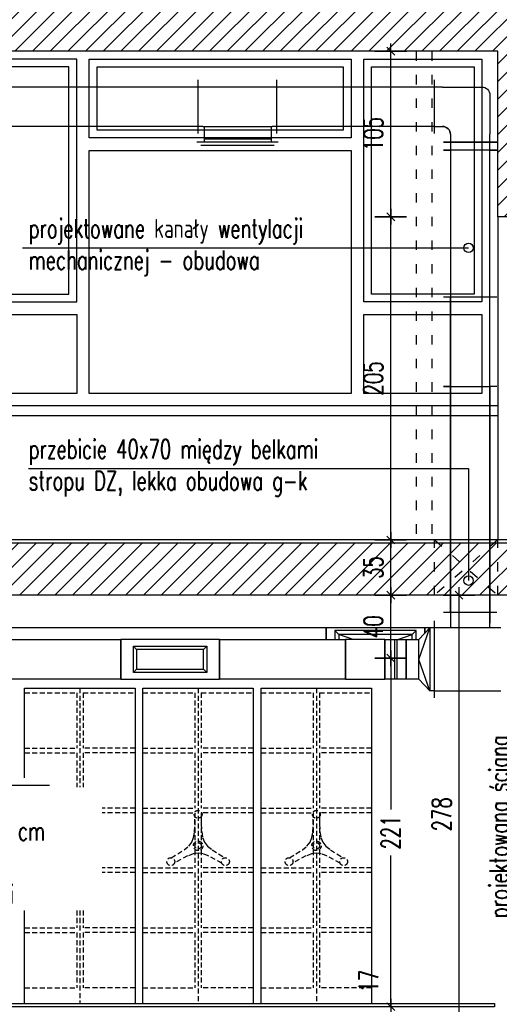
# Model space of a CAD drawing. Header units: millimetres. Extents: x 167273 to 188273, y -125105 to -88145.
# Tile 83 of 210: x 174678 to 174982, y -106800 to -106175. Entities that reach past the tile are written whole.
import ezdxf

# ---------------------------------------------------------------- set-up
doc = ezdxf.new("R2010")
doc.units = ezdxf.units.MM
doc.header["$PDMODE"] = 35
doc.header["$PDSIZE"] = 5
doc.linetypes.add('ACAD_ISO03W100', pattern=[30, 12, -18])
doc.linetypes.add('HIDDEN', pattern=[9.524999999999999, 6.349999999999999, -3.174999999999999])
for name, color, linetype in [('a-op_leader', 9, 'Continuous'), ('a-op_text', 9, 'Continuous'), ('a-wymiary', 9, 'Continuous'), ('b-cienka', 9, 'Continuous'), ('b-przebicia', 7, 'Continuous'), ('b-przerywana1', 9, 'ACAD_ISO03W100'), ('b-widokowa', 7, 'Continuous'), ('b-ściany', 2, 'Continuous'), ('c-meb_przerywana', 5, 'HIDDEN'), ('c-meble', 5, 'Continuous'), ('h-hatch', 8, 'Continuous')]:
    doc.layers.add(name, color=color, linetype=linetype)
doc.layers.add('x-pom', color=6, linetype='HIDDEN', plot=False)
doc.styles.add('PPAB_100', font='romans.shx', dxfattribs={"width": 0.7, "height": 12})
doc.dimstyles.new('newPPAB_100', dxfattribs={"dimscale": 0, "dimtxt": 16, "dimasz": 1, "dimexe": 10, "dimexo": 10, "dimgap": 5, "dimtad": 1, "dimdec": 0, "dimzin": 0, "dimdsep": 46, "dimtxsty": 'PPAB_100', "dimblk": 'tick_50', "dimcen": 0.09, "dimdle": 5, "dimse1": 1, "dimse2": 1, "dimclrd": 9, "dimclre": 9, "dimclrt": 161, "dimadec": 0, "dimazin": 0, "dimtfac": 1, "dimtdec": 0, "dimtix": 1, "dimtmove": 2, "dimatfit": 0, "dimldrblk": 'tick_50', "dimfxl": 0, "dimtolj": 1, "dimtzin": 0, "dimarcsym": 0})
pattern_1 = [(45, (0, 10000), (-5.61266007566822, 5.612660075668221), [])]

# ---------------------------------------------------------------- blocks, each defined once
blk = doc.blocks.new('tick_50')
at = {"color": 9, "ltscale": 20}
for p, q in [((0, 10), (0, -10)), ((-5, 0), (5, 0))]:
    blk.add_line(p, q, dxfattribs=at)
at = {"color": 0}
blk.add_line((2.5, 2.5), (-2.5, -2.5), dxfattribs=at)
blk = doc.blocks.new('*D239')
at = {"layer": 'a-wymiary', "color": 9, "lineweight": -2}
for p, q in [((174913.5933358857, -106581.3515490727), (174913.5933358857, -106676.2515490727)), ((174913.5933358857, -106800.3515490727), (174913.5933358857, -106705.4515490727))]:
    blk.add_line(p, q, dxfattribs=at)
at = {"layer": 'Defpoints', "color": 0}
for p in [(174913.5933358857, -106580.3515490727), (174994.4418078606, -106580.3515490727), (174994.4418078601, -106801.3515490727)]:
    blk.add_point(p, dxfattribs=at)
at = {"layer": 'a-wymiary', "color": 9, "lineweight": -2}
for p, rotation in [((174913.5933358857, -106580.3515490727), 90), ((174913.5933358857, -106801.3515490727), 270)]:
    blk.add_blockref('tick_50', p, dxfattribs=dict(at, rotation=rotation))
at = {"layer": 'a-wymiary', "color": 161, "insert": (174913.5933358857, -106690.8515490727), "char_height": 12, "attachment_point": 5, "rotation": 90, "style": 'PPAB_100'}
blk.add_mtext('\\A1;221', dxfattribs=at)
blk = doc.blocks.new('*D267')
at = {"layer": 'a-wymiary', "color": 9, "lineweight": -2}
for p, q in [((174913.5933358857, -106800.3515490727), (174913.5933358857, -106799.3515490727)), ((174913.5933358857, -106801.3515490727), (174913.5933358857, -106818.3515490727)), ((174913.5933358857, -106819.3515490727), (174913.5933358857, -106820.3515490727))]:
    blk.add_line(p, q, dxfattribs=at)
at = {"layer": 'Defpoints', "color": 0}
for p in [(174994.4418078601, -106801.3515490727), (174913.5933358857, -106818.3515490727), (174994.4418078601, -106818.3515490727)]:
    blk.add_point(p, dxfattribs=at)
at = {"layer": 'a-wymiary', "color": 9, "lineweight": -2}
for p, rotation in [((174913.5933358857, -106801.3515490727), 270), ((174913.5933358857, -106818.3515490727), 90)]:
    blk.add_blockref('tick_50', p, dxfattribs=dict(at, rotation=rotation))
at = {"layer": 'a-wymiary', "color": 161, "insert": (174899.5565009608, -106785.1144056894), "char_height": 12, "attachment_point": 5, "rotation": 90, "style": 'PPAB_100'}
blk.add_mtext('\\A1;17', dxfattribs=at)
blk = doc.blocks.new('went_piwnica_przekroj')
at = {"layer": 'h-hatch', "extrusion": (1.224646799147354e-16, 0, -1)}
for p, q in [((4068.015005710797, -1133.157877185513, -50.42921846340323), (4068.015005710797, -1128.657877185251, -50.42921846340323)), ((4118.015005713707, -1133.157877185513, -50.42921846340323), (4118.015005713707, -1128.657877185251, -50.42921846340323)), ((4068.015005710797, -1158.157877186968, -50.42921846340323), (4068.015005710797, -1133.157877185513, -50.42921846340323)), ((4071.015005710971, -1133.157877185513, -50.42921846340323), (4068.015005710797, -1133.157877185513, -50.42921846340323)), ((4115.015005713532, -1133.157877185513, -50.42921846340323), (4071.015005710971, -1133.157877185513, -50.42921846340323)), ((4118.015005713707, -1133.157877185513, -50.42921846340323), (4115.015005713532, -1133.157877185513, -50.42921846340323)), ((4118.015005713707, -1158.157877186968, -50.42921846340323), (4118.015005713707, -1133.157877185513, -50.42921846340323)), ((4068.015005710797, -1162.65787718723, -50.42921846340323), (4068.015005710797, -1158.157877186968, -50.42921846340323)), ((4071.015005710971, -1158.157877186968, -50.42921846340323), (4068.015005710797, -1158.157877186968, -50.42921846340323)), ((4071.015005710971, -1158.157877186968, -50.42921846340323), (4071.765010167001, -1158.157877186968, -50.42921846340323)), ((4071.765005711, -1158.157877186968, -50.42921846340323), (4071.765005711, -1165.157877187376, -50.42921846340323)), ((4071.765010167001, -1158.157877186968, -50.42921846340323), (4114.265010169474, -1158.157877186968, -50.42921846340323)), ((4114.265005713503, -1158.157877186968, -50.42921846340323), (4114.265005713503, -1165.157877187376, -50.42921846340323)), ((4114.265010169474, -1158.157877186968, -50.42921846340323), (4115.015005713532, -1158.157877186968, -50.42921846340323)), ((4118.015005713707, -1158.157877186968, -50.42921846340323), (4115.015005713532, -1158.157877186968, -50.42921846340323)), ((4118.015005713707, -1162.65787718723, -50.42921846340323), (4118.015005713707, -1158.157877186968, -50.42921846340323)), ((4071.765005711, -1165.157877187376, -50.42921846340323), (4071.765005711, -1168.15787718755, -50.42921846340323)), ((4114.265005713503, -1165.157877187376, -50.42921846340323), (4114.265005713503, -1168.15787718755, -50.42921846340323)), ((4071.765005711, -1168.15787718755, -50.42921846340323), (4067.265005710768, -1168.15787718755, -50.42921846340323)), ((4114.265005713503, -1168.15787718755, -50.42921846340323), (4071.765005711, -1168.15787718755, -50.42921846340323)), ((4118.765005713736, -1168.15787718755, -50.42921846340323), (4114.265005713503, -1168.15787718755, -50.42921846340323))]:
    blk.add_line(p, q, dxfattribs=at)
at = {"layer": 'h-hatch', "extrusion": (-1.224646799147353e-16, -3.42113882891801e-48, -1)}
for p, q in [((4118.000000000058, -1133.157877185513, -50.42921846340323), (4118.000000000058, -1128.657877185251, -50.42921846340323)), ((4218.000000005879, -1133.157877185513, -50.42921846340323), (4218.000000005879, -1128.657877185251, -50.42921846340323)), ((4118.000000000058, -1158.157877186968, -50.42921846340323), (4118.000000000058, -1133.157877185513, -50.42921846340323)), ((4218.000000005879, -1133.157877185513, -50.42921846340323), (4118.000000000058, -1133.157877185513, -50.42921846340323)), ((4218.000000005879, -1158.157877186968, -50.42921846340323), (4218.000000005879, -1133.157877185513, -50.42921846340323)), ((4218.015005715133, -1133.157877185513, -50.42921846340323), (4218.000024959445, -1133.157877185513, -50.42921846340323)), ((4118.000000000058, -1162.65787718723, -50.42921846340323), (4118.000000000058, -1158.157877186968, -50.42921846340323)), ((4218.000000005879, -1158.157877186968, -50.42921846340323), (4118.000000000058, -1158.157877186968, -50.42921846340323)), ((4218.000000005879, -1162.65787718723, -50.42921846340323), (4218.000000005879, -1158.157877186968, -50.42921846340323)), ((4218.015005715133, -1158.157877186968, -50.42921846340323), (4218.000024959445, -1158.157877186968, -50.42921846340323))]:
    blk.add_line(p, q, dxfattribs=at)
at = {"layer": 'h-hatch'}
for p, q in [((4218.015005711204, -1133.15787718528, -50.42921846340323), (4218.015005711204, -1128.657877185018, -50.42921846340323)), ((4218.015005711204, -1158.157877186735, -50.42921846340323), (4218.015005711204, -1133.15787718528, -50.42921846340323)), ((4220.015005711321, -1133.15787718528, -50.42921846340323), (4218.015005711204, -1133.15787718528, -50.42921846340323)), ((4223.015005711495, -1133.15787718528, -50.42921846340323), (4220.015005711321, -1133.15787718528, -50.42921846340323)), ((4223.015005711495, -1133.15787718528, -50.42921846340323), (4248.01500571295, -1133.15787718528, -50.42921846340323)), ((4253.015005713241, -1138.157877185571, -50.42921846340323), (4253.015005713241, -1163.157877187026, -50.42921846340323)), ((4218.015005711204, -1162.657877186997, -50.42921846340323), (4218.015005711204, -1158.157877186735, -50.42921846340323)), ((4218.015005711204, -1158.157877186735, -50.42921846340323), (4220.015005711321, -1158.157877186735, -50.42921846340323)), ((4220.015005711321, -1158.157877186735, -50.42921846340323), (4223.015005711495, -1158.157877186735, -50.42921846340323)), ((4228.015005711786, -1163.157877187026, -50.42921846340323), (4228.015005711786, -1166.157877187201, -50.42921846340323)), ((4228.015005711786, -1166.157877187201, -50.42921846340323), (4228.015005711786, -1168.157877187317, -50.42921846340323)), ((4253.015005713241, -1166.157877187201, -50.42921846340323), (4253.015005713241, -1163.157877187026, -50.42921846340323)), ((4253.015005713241, -1168.157877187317, -50.42921846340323), (4253.015005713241, -1166.157877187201, -50.42921846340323)), ((4223.515005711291, -1168.157877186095, -50.42921846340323), (4228.015005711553, -1168.157877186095, -50.42921846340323)), ((4228.015005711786, -1168.157877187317, -50.42921846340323), (4223.515005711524, -1168.157877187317, -50.42921846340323)), ((4228.015009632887, -1168.161492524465, -50.42921846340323), (4223.515005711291, -1168.161492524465, -50.42921846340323)), ((4223.515005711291, -1173.157877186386, -50.42921846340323), (4228.015005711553, -1173.157877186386, -50.42921846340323)), ((4228.015005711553, -1173.157877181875, -50.42921846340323), (4223.515005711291, -1173.157877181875, -50.42921846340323)), ((4228.0150096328, -1173.161492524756, -50.42921846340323), (4223.515005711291, -1173.161492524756, -50.42921846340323)), ((4228.015009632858, -1173.165107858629, -50.42921846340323), (4223.51500571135, -1173.165107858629, -50.42921846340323)), ((4228.015005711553, -1168.157877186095, -50.42921846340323), (4253.015005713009, -1168.157877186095, -50.42921846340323)), ((4228.015005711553, -1168.157877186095, -50.42921846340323), (4228.015005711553, -1173.157877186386, -50.42921846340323)), ((4253.015005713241, -1168.157877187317, -50.42921846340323), (4228.015005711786, -1168.157877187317, -50.42921846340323)), ((4253.015005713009, -1173.157877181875, -50.42921846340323), (4228.015005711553, -1173.157877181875, -50.42921846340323)), ((4228.015005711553, -1173.157877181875, -50.42921846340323), (4228.015005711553, -1323.157877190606, -50.42921846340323)), ((4253.015005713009, -1168.157877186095, -50.42921846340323), (4257.515005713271, -1168.157877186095, -50.42921846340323)), ((4253.015005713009, -1173.157877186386, -50.42921846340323), (4253.015005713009, -1168.157877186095, -50.42921846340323)), ((4257.515005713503, -1168.157877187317, -50.42921846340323), (4253.015005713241, -1168.157877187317, -50.42921846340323)), ((4253.015005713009, -1173.157877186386, -50.42921846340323), (4257.515005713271, -1173.157877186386, -50.42921846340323)), ((4257.515005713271, -1173.157877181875, -50.42921846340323), (4253.015005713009, -1173.157877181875, -50.42921846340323)), ((4253.015005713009, -1266.150865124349, -50.42921846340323), (4253.015005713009, -1173.157877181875, -50.42921846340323)), ((4257.515005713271, -1168.161492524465, -50.42921846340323), (4253.015009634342, -1168.161492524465, -50.42921846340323)), ((4257.515005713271, -1173.161492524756, -50.42921846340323), (4253.015009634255, -1173.161492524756, -50.42921846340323)), ((4257.515005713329, -1173.165107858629, -50.42921846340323), (4253.015009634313, -1173.165107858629, -50.42921846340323)), ((4253.015005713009, -1323.157877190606, -50.42921846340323), (4253.015005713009, -1266.150865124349, -50.42921846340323)), ((4228.015005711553, -1323.157877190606, -50.42921846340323), (4223.515005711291, -1323.157877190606, -50.42921846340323)), ((4228.015009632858, -1323.16510786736, -50.42921846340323), (4223.51500571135, -1323.16510786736, -50.42921846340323)), ((4228.02208931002, -1323.157877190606, -50.42921846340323), (4228.015005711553, -1323.157877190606, -50.42921846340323)), ((4253.015005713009, -1323.157877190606, -50.42921846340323), (4253.022089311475, -1323.157877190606, -50.42921846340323)), ((4257.515005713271, -1323.157877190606, -50.42921846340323), (4253.022089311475, -1323.157877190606, -50.42921846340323)), ((4257.515005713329, -1323.16510786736, -50.42921846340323), (4253.02211426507, -1323.16510786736, -50.42921846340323)), ((4223.515005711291, -1466.157877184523, -50.42921846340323), (4228.015005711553, -1466.157877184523, -50.42921846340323)), ((4228.015005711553, -1466.157877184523, -50.42921846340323), (4253.015005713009, -1466.157877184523, -50.42921846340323)), ((4228.015005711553, -1466.157877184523, -50.42921846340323), (4228.015005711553, -1469.157877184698, -50.42921846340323)), ((4253.015005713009, -1466.157877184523, -50.42921846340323), (4257.515005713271, -1466.157877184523, -50.42921846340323)), ((4253.015005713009, -1469.157877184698, -50.42921846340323), (4253.015005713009, -1466.157877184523, -50.42921846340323)), ((4218.015005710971, -1476.157877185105, -50.42921846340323), (4218.015005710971, -1471.657877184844, -50.42921846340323)), ((4228.015005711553, -1469.157877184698, -50.42921846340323), (4228.015005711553, -1476.157877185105, -50.42921846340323)), ((4253.015005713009, -1476.157877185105, -50.42921846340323), (4253.015005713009, -1469.157877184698, -50.42921846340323)), ((4218.015005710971, -1516.157877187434, -50.42921846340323), (4218.015005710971, -1476.157877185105, -50.42921846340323)), ((4221.015005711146, -1476.157877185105, -50.42921846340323), (4218.015005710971, -1476.157877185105, -50.42921846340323)), ((4228.015005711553, -1476.157877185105, -50.42921846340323), (4221.015005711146, -1476.157877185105, -50.42921846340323)), ((4253.015005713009, -1476.157877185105, -50.42921846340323), (4228.015005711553, -1476.157877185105, -50.42921846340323)), ((4260.015005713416, -1476.157877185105, -50.42921846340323), (4253.015005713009, -1476.157877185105, -50.42921846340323)), ((4157.237735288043, -1480.407877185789, -50.42921846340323), (4157.237735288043, -1483.657567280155, -50.42921846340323)), ((4203.73773529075, -1480.407877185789, -50.42921846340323), (4157.237735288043, -1480.407877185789, -50.42921846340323)), ((4166.395956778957, -1483.657568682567, -50.42921846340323), (4157.237735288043, -1480.407877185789, -50.42921846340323)), ((4194.579513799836, -1483.657568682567, -50.42921846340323), (4203.73773529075, -1480.407877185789, -50.42921846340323)), ((4203.73773529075, -1483.657568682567, -50.42921846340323), (4203.73773529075, -1480.407877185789, -50.42921846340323)), ((4218.015005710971, -1520.657877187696, -50.42921846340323), (4218.015005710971, -1516.157877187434, -50.42921846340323)), ((4218.015005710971, -1516.157877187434, -50.42921846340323), (4221.015005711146, -1516.157877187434, -50.42921846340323)), ((4221.015005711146, -1516.157877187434, -50.42921846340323), (4260.015005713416, -1516.157877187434, -50.42921846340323))]:
    blk.add_line(p, q, dxfattribs=at)
at = {"layer": 'h-hatch', "extrusion": (-1.224646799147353e-16, -1, 1.83697019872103e-16)}
for p, q in [((4067.983729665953, -1133.157877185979, -50.42921846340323), (3917.983729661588, -1133.157877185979, -50.42921846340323)), ((4068.015005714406, -1133.157877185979, -50.42921846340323), (4067.98375461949, -1133.157877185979, -50.42921846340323)), ((4067.983729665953, -1158.157877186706, -50.42921846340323), (3917.983729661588, -1158.157877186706, -50.42921846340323)), ((4068.015005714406, -1158.157877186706, -50.42921846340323), (4067.98375461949, -1158.157877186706, -50.42921846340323)), ((4218.015005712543, -1476.157877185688, -50.42921846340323), (4218.015005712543, -1471.657877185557, -50.42921846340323)), ((4208.015005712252, -1483.657877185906, -50.42921846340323), (4215.015005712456, -1476.157877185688, -50.42921846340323)), ((4208.015005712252, -1496.15787718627, -50.42921846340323), (4215.015005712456, -1476.157877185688, -50.42921846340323)), ((4215.015005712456, -1476.157877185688, -50.42921846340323), (4215.015005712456, -1516.157877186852, -50.42921846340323)), ((4218.015005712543, -1476.157877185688, -50.42921846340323), (4215.015005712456, -1476.157877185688, -50.42921846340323)), ((4218.015005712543, -1516.157877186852, -50.42921846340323), (4218.015005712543, -1476.157877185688, -50.42921846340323)), ((3819.015002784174, -1483.657650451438, -50.42921846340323), (4019.015002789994, -1483.657650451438, -50.42921846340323)), ((4019.015005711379, -1483.657877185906, -50.42921846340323), (4019.015005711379, -1496.15787718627, -50.42921846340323)), ((4019.015005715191, -1508.657877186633, -50.42921846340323), (4019.015005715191, -1483.657877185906, -50.42921846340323)), ((4081.515391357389, -1483.657877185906, -50.42921846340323), (4019.015391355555, -1483.657877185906, -50.42921846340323)), ((4081.515002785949, -1483.657650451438, -50.42921846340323), (4161.515002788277, -1483.657650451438, -50.42921846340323)), ((4081.515005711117, -1483.657877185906, -50.42921846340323), (4081.515005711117, -1508.657877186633, -50.42921846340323)), ((4081.515005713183, -1496.15787718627, -50.42921846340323), (4081.515005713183, -1483.657877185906, -50.42921846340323)), ((4161.515005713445, -1508.657877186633, -50.42921846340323), (4161.515005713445, -1483.657877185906, -50.42921846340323)), ((4186.515002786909, -1483.657650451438, -50.42921846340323), (4200.015002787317, -1483.657650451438, -50.42921846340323)), ((4186.515005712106, -1483.657877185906, -50.42921846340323), (4186.515005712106, -1508.657877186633, -50.42921846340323)), ((4192.515005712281, -1483.657877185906, -50.42921846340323), (4192.515005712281, -1508.657877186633, -50.42921846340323)), ((4194.015005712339, -1483.657877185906, -50.42921846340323), (4194.015005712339, -1508.657877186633, -50.42921846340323)), ((4200.015002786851, -1483.657650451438, -50.42921846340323), (4208.015002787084, -1483.657650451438, -50.42921846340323)), ((4200.015005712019, -1483.657877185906, -50.42921846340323), (4200.015005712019, -1508.657877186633, -50.42921846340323)), ((4200.015005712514, -1508.657877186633, -50.42921846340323), (4200.015005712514, -1483.657877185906, -50.42921846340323)), ((4208.015005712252, -1496.157877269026, -50.42921846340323), (4208.015005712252, -1483.65787709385, -50.42921846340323)), ((4019.015005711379, -1496.15787718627, -50.42921846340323), (4019.015005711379, -1508.657877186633, -50.42921846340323)), ((4081.515005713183, -1508.657877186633, -50.42921846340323), (4081.515005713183, -1496.15787718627, -50.42921846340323)), ((4208.015005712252, -1508.657877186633, -50.42921846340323), (4208.015005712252, -1496.15787718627, -50.42921846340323)), ((4215.015005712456, -1516.157877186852, -50.42921846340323), (4208.015005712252, -1496.15787718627, -50.42921846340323)), ((4019.015002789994, -1508.657650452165, -50.42921846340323), (3819.015002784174, -1508.657650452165, -50.42921846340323)), ((4019.015391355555, -1508.657877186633, -50.42921846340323), (4081.515391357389, -1508.657877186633, -50.42921846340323)), ((4161.515002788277, -1508.657650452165, -50.42921846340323), (4081.515002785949, -1508.657650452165, -50.42921846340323)), ((4200.015002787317, -1508.657650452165, -50.42921846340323), (4186.515002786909, -1508.657650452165, -50.42921846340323)), ((4208.015002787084, -1508.657650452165, -50.42921846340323), (4200.015002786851, -1508.657650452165, -50.42921846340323)), ((4215.015005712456, -1516.157877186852, -50.42921846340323), (4208.015005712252, -1508.657877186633, -50.42921846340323)), ((4218.015005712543, -1516.157877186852, -50.42921846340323), (4215.015005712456, -1516.157877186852, -50.42921846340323)), ((4218.015005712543, -1520.657877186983, -50.42921846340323), (4218.015005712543, -1516.157877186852, -50.42921846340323))]:
    blk.add_line(p, q, dxfattribs=at)
at = {"layer": 'h-hatch', "extrusion": (1.224646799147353e-16, 1, -6.123233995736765e-17)}
for p, q in [((4071.015005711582, -1158.157877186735, -50.42921846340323), (4071.765044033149, -1158.157877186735, -50.42921846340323)), ((4114.265044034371, -1158.157877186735, -50.42921846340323), (4115.015005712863, -1158.157877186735, -50.42921846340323)), ((4167.765005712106, -1483.657877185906, -50.42921846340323), (4161.515002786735, -1483.657877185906, -50.42921846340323)), ((4161.515005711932, -1483.657877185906, -50.42921846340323), (4161.515005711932, -1508.657877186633, -50.42921846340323)), ((4180.265005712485, -1483.657877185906, -50.42921846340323), (4167.765005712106, -1483.657877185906, -50.42921846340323)), ((4186.515002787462, -1483.657877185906, -50.42921846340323), (4180.265005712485, -1483.657877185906, -50.42921846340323)), ((4186.515005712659, -1508.657877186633, -50.42921846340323), (4186.515005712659, -1483.657877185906, -50.42921846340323)), ((4161.515002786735, -1508.657877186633, -50.42921846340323), (4186.515002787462, -1508.657877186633, -50.42921846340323))]:
    blk.add_line(p, q, dxfattribs=at)
at = {"layer": 'h-hatch', "extrusion": (3.081487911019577e-32, -1, 6.123233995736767e-17)}
for p, q in [((4071.765005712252, -1166.157877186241, -50.42921846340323), (4071.765005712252, -1168.157877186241, -50.42921846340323)), ((4114.265005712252, -1166.157877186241, -50.42921846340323), (4071.765005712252, -1166.157877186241, -50.42921846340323)), ((4114.265005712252, -1166.157877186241, -50.42921846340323), (4114.265005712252, -1168.157877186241, -50.42921846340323)), ((4071.765005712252, -1168.157877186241, -50.42921846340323), (4069.765005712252, -1168.157877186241, -50.42921846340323)), ((4116.265005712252, -1170.157877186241, -50.42921846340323), (4069.765005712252, -1170.157877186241, -50.42921846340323)), ((4116.265005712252, -1170.157877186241, -50.42921846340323), (4069.765005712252, -1170.157877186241, -50.42921846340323)), ((4116.265005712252, -1170.157877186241, -50.42921846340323), (4069.765005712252, -1170.157877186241, -50.42921846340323)), ((4114.265005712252, -1168.157877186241, -50.42921846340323), (4071.765005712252, -1168.157877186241, -50.42921846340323)), ((4116.265005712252, -1168.157877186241, -50.42921846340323), (4114.265005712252, -1168.157877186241, -50.42921846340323))]:
    blk.add_line(p, q, dxfattribs=at)
at = {"layer": 'h-hatch', "extrusion": (-1, 6.123233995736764e-17, -6.123233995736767e-17)}
for p, q in [((4223.515005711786, -1266.157877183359, -50.42921846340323), (4228.015005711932, -1266.157877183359, -50.42921846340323)), ((4228.015005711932, -1266.157877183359, -50.42921846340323), (4253.015005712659, -1266.157877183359, -50.42921846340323)), ((4228.015005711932, -1466.15787718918, -50.42921846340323), (4228.015005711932, -1266.157877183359, -50.42921846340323)), ((4253.015005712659, -1266.157877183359, -50.42921846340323), (4257.515005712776, -1266.157877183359, -50.42921846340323)), ((4253.015005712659, -1466.15787718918, -50.42921846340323), (4253.015005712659, -1266.157877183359, -50.42921846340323)), ((4223.515005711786, -1466.15787718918, -50.42921846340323), (4228.015005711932, -1466.15787718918, -50.42921846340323)), ((4228.015005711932, -1466.15787718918, -50.42921846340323), (4253.015005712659, -1466.15787718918, -50.42921846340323)), ((4253.015005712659, -1466.15787718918, -50.42921846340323), (4257.515005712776, -1466.15787718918, -50.42921846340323))]:
    blk.add_line(p, q, dxfattribs=at)
at = {"layer": 'h-hatch', "extrusion": (1, -1.83697019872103e-16, -6.123233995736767e-17)}
for p, q in [((4223.515005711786, -1323.157877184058, -50.42921846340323), (4228.015005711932, -1323.157877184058, -50.42921846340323)), ((4228.015005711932, -1323.157877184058, -50.42921846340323), (4228.015005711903, -1473.157877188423, -50.42921846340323)), ((4228.015005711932, -1323.157877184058, -50.42921846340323), (4228.022089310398, -1323.157877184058, -50.42921846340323)), ((4228.022089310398, -1323.157877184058, -50.42921846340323), (4253.015005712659, -1323.157877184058, -50.42921846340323)), ((4253.022089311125, -1323.157877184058, -50.42921846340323), (4253.015005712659, -1323.157877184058, -50.42921846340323)), ((4253.015005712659, -1323.157877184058, -50.42921846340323), (4253.01500571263, -1473.157877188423, -50.42921846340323)), ((4257.515005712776, -1323.157877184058, -50.42921846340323), (4253.022089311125, -1323.157877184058, -50.42921846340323))]:
    blk.add_line(p, q, dxfattribs=at)
at = {"layer": 'h-hatch', "extrusion": (1.83697019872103e-16, -1.224646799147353e-16, -1)}
blk.add_line((4228.01500571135, -1471.157877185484, -50.42921846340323), (4228.01500571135, -1476.157852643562, -50.42921846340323), dxfattribs=at)
at = {"layer": 'h-hatch', "extrusion": (2.449293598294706e-16, 1, -1.836970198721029e-16)}
for p, q in [((4149.238047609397, -1476.157877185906, -50.42921846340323), (3949.238047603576, -1476.157877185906, -50.42921846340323)), ((4149.23773529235, -1483.657879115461, -50.42921846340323), (4149.23773529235, -1476.157877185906, -50.42921846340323))]:
    blk.add_line(p, q, dxfattribs=at)
at = {"layer": 'h-hatch', "extrusion": (2.449293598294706e-16, 1, -1.83697019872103e-16)}
for p, q in [((4149.237735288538, -1476.157877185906, -50.42921846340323), (4149.237735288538, -1483.657879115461, -50.42921846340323)), ((4211.738047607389, -1476.157877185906, -50.42921846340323), (4149.238047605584, -1476.157877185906, -50.42921846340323)), ((4154.737735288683, -1477.907877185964, -50.42921846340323), (4157.237736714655, -1480.407878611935, -50.42921846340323)), ((4154.737735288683, -1477.907877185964, -50.42921846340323), (4154.737735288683, -1483.657567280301, -50.42921846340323)), ((4206.237735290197, -1477.907877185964, -50.42921846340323), (4154.737735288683, -1477.907877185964, -50.42921846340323)), ((4206.237735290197, -1477.907877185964, -50.42921846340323), (4203.737735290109, -1480.407877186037, -50.42921846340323)), ((4206.237735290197, -1483.657567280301, -50.42921846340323), (4206.237735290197, -1477.907877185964, -50.42921846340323)), ((4211.737735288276, -1476.157877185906, -50.42921846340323), (4211.737735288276, -1479.669243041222, -50.42921846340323)), ((4211.737735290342, -1479.669243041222, -50.42921846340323), (4211.737735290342, -1476.157877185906, -50.42921846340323)), ((4215.01539135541, -1476.157877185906, -50.42921846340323), (4211.738047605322, -1476.157877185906, -50.42921846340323))]:
    blk.add_line(p, q, dxfattribs=at)
at = {"layer": 'h-hatch', "extrusion": (0, -1.224646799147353e-16, -1)}
for p, q in [((4027.015005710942, -1487.907877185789, -50.42921846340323), (4029.015005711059, -1489.907877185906, -50.42921846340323)), ((4027.015005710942, -1487.907877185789, -50.42921846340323), (4073.51500571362, -1487.907877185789, -50.42921846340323)), ((4027.015005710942, -1504.40787718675, -50.42921846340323), (4027.015005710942, -1487.907877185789, -50.42921846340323)), ((4071.515005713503, -1489.907877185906, -50.42921846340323), (4029.015005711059, -1489.907877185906, -50.42921846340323)), ((4029.015005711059, -1489.907877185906, -50.42921846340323), (4029.015005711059, -1502.407877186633, -50.42921846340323)), ((4071.515005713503, -1489.907877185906, -50.42921846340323), (4073.51500571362, -1487.907877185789, -50.42921846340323)), ((4071.515005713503, -1502.407877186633, -50.42921846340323), (4071.515005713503, -1489.907877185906, -50.42921846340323)), ((4073.51500571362, -1487.907877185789, -50.42921846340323), (4073.51500571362, -1504.40787718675, -50.42921846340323)), ((4027.015005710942, -1504.40787718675, -50.42921846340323), (4029.015005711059, -1502.407877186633, -50.42921846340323)), ((4073.51500571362, -1504.40787718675, -50.42921846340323), (4027.015005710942, -1504.40787718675, -50.42921846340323)), ((4029.015005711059, -1502.407877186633, -50.42921846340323), (4071.515005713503, -1502.407877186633, -50.42921846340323)), ((4073.51500571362, -1504.40787718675, -50.42921846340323), (4071.515005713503, -1502.407877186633, -50.42921846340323))]:
    blk.add_line(p, q, dxfattribs=at)
at = {"layer": 'h-hatch', "extrusion": (1.224646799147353e-16, 2.372666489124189e-32, -1)}
for centre in [(4248.01500571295, -1138.157877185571, -50.42921846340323), (4248.01500571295, -1138.157877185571, -50.42921846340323), (4223.015005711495, -1163.157877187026, -50.42921846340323)]:
    blk.add_ellipse(centre, major_axis=(-3.03339937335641e-20, 5.000000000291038), ratio=1, start_param=0, end_param=1.570796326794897, dxfattribs=at)
at = {"layer": 'h-hatch'}
for centre in [(4223.015005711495, -1163.157877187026, -50.42921846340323), (4223.015005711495, -1163.157877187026, -50.42921846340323), (4223.015005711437, -1163.157877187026, -50.42921846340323)]:
    blk.add_ellipse(centre, major_axis=(5.000000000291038, 7.275957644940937e-12), ratio=1, start_param=0, end_param=1.570796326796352, dxfattribs=at)
at = {"layer": 'h-hatch', "extrusion": (1.224646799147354e-16, 2.372666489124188e-32, -1)}
blk.add_ellipse((4223.015005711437, -1163.157877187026, -50.42921846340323), major_axis=(-3.03339937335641e-20, 5.000000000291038), ratio=1, start_param=0, end_param=1.570796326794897, dxfattribs=at)

msp = doc.modelspace()

# ---------------------------------------------------------------- hatches: boundary and pattern name
at = {"layer": 'h-hatch'}
h = msp.add_hatch(dxfattribs=at)
h.set_pattern_fill('ANSI31', color=256, scale=2.5, style=0)
h.set_pattern_definition(pattern_1)
h.paths.add_polyline_path([(176745.4418078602, -106155.3515490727), (173125.5883427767, -106155.3515490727), (173157.4418078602, -106171.9123226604), (173157.4418078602, -106195.3515490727), (173455.4418078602, -106195.3515490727), (173455.4418078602, -106505.3515490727), (173487.4418078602, -106505.3515490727), (173487.4418078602, -106195.3515490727), (174981.4418078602, -106195.3515490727), (174981.4418078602, -106300.3515490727), (175011.4418078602, -106300.3515490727), (175011.4418078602, -106195.3515490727), (175746.4418078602, -106195.3515490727), (175746.4418078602, -106505.3515490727), (175776.4418078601, -106505.3515490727), (175776.4418078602, -106195.3515490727), (176129.4418078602, -106195.3515490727), (176129.4418078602, -106505.3515490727), (176159.4418078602, -106505.3515490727), (176159.4418078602, -106195.3515490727), (176517.4418078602, -106195.3515490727), (176517.4418078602, -106505.3515490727), (176547.4418078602, -106505.3515490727), (176547.4418078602, -106195.3515490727), (176710.9418078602, -106195.3515490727), (176710.9418078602, -106505.3515490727), (176745.4418078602, -106505.3515490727), (176745.4418078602, -106342.3515490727), (176944.4418078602, -106342.3515490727), (176944.4418078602, -106330.3515490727), (176745.4418078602, -106330.3515490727)])
h = msp.add_hatch(dxfattribs=at)
h.set_pattern_fill('ANSI31', color=256, scale=2.5, style=0)
h.set_pattern_definition(pattern_1)
h.paths.add_polyline_path([(179254.4418078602, -106505.3515490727), (174991.9418078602, -106505.3515490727), (174991.9418078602, -106507.3515490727), (174186.441808, -106507.3646827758), (174186.441808, -106540.3515490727), (174994.4418078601, -106540.3515490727), (175009.4418078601, -106540.3515490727), (175326.4418078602, -106540.3515490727), (175326.4418078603, -106726.3515490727), (175370.4418078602, -106726.3515490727), (175370.4418078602, -106540.3515490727), (176510.4418078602, -106540.3515490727), (176510.4418078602, -106726.3515490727), (175379.4418078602, -106726.3515490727), (175379.4418078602, -106746.3515490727), (176547.4418078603, -106746.3515490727), (176547.4418078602, -106540.3515490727), (177148.4418078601, -106540.3515490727), (177148.4418078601, -106760.3515490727), (179407.4418078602, -106760.3515490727), (179407.4418078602, -106523.3515490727), (179385.4418078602, -106523.3515490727), (179385.4418078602, -106680.3515490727), (179273.4418078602, -106680.3515490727), (179254.4418078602, -106680.3515490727), (179254.4418078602, -106695.3515490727), (179385.4418078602, -106695.3515490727), (179385.4418078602, -106740.3515490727), (179254.4418078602, -106740.3515490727), (179254.4418078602, -106695.3515490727)])
h.paths.add_polyline_path([(177178.4418078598, -106540.3515490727), (179211.4418078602, -106540.3515490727), (179211.4418078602, -106740.3515490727), (177178.44180786, -106740.3515490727)], flags=16)

# ---------------------------------------------------------------- linework, layer by layer
at = {"layer": 'a-op_leader'}
for points in [[(174680.1420636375, -106320.0924136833), (174962.9277003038, -106320.0924136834)], [(174683.9801110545, -106460.0052600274), (174962.9277003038, -106460.0052600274), (174962.9277003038, -106531.1260655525)], [(174478.299867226, -106848.3515490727), (174478.299867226, -106660.819915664), (174697.2184463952, -106660.819915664)]]:
    msp.add_lwpolyline(points, dxfattribs=at)
for centre in [(174962.9277003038, -106320.0924136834), (174962.9277003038, -106531.1260655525)]:
    msp.add_circle(centre, 3, dxfattribs=at)
at = {"layer": 'b-cienka'}
for p, q in [((174981.4418078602, -106420.3515490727), (174240.4418078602, -106420.3515490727)), ((174240.4418078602, -106426.3515490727), (174981.4418078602, -106426.3515490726))]:
    msp.add_line(p, q, dxfattribs=at)
at = {"layer": 'b-przebicia', "linetype": 'ACAD_ISO03W100', "ltscale": 0.5}
for p, q in [((174941.4418078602, -106540.3515490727), (174941.4418078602, -106505.3515490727)), ((174941.4418078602, -106505.3515490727), (174981.4418078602, -106540.3515490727)), ((174981.4418078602, -106505.3515490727), (174941.4418078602, -106540.3515490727)), ((174941.4418078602, -106540.3515490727), (174941.4418078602, -106505.3515490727)), ((174981.4418078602, -106540.3515490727), (174981.4418078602, -106505.3515490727))]:
    msp.add_line(p, q, dxfattribs=at)
at = {"layer": 'b-przerywana1', "ltscale": 0.5}
msp.add_lwpolyline([(174929.664537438, -106195.3515490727), (174929.664537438, -106505.3515490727)], dxfattribs=at)
at = {"layer": 'b-przerywana1', "ltscale": 0.5, "elevation": 216.5000000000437}
msp.add_lwpolyline([(174939.664537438, -106195.3515490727), (174939.664537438, -106505.3515490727)], dxfattribs=at)
at = {"layer": 'b-widokowa'}
msp.add_line((174981.4418078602, -106300.3515490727), (174981.4418078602, -106505.3515490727), dxfattribs=at)
msp.add_lwpolyline([(174991.9418078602, -106507.3515490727), (173487.4418078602, -106507.376079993)], dxfattribs=at)
at = {"layer": 'b-ściany'}
for p, q in [((174981.4418078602, -106195.3515490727), (173487.4418078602, -106195.3515490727)), ((174981.4418078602, -106300.3515490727), (174981.4418078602, -106195.3270181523)), ((175011.4418078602, -106300.3515490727), (174981.4418078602, -106300.3515490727)), ((175746.4418078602, -106505.3515490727), (173487.4418078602, -106505.3515490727)), ((174994.4418078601, -106540.3515490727), (173498.4418078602, -106540.3515490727))]:
    msp.add_line(p, q, dxfattribs=at)
at = {"layer": 'c-meb_przerywana', "color": 8, "ltscale": 0.5}
for p, q in [((174716.4418078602, -106599.3515490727), (174716.4418078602, -106662.2327963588)), ((174791.4418078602, -106599.3515490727), (174791.4418078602, -106799.3515490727)), ((174866.4418078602, -106599.3515490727), (174866.4418078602, -106799.3515490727)), ((174681.4418078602, -106602.3515490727), (174714.4418078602, -106602.3515490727)), ((174714.4418078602, -106602.3515490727), (174714.4418078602, -106637.3515490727)), ((174718.4418078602, -106602.3515490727), (174718.4418078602, -106637.3515490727)), ((174718.4418078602, -106602.3515490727), (174751.4418078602, -106602.3515490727)), ((174756.4418078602, -106602.3515490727), (174789.4418078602, -106602.3515490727)), ((174789.4418078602, -106602.3515490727), (174789.4418078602, -106637.3515490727)), ((174793.4418078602, -106602.3515490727), (174793.4418078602, -106637.3515490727)), ((174793.4418078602, -106602.3515490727), (174826.4418078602, -106602.3515490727)), ((174831.4418078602, -106602.3515490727), (174864.4418078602, -106602.3515490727)), ((174864.4418078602, -106602.3515490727), (174864.4418078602, -106637.3515490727)), ((174868.4418078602, -106602.3515490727), (174868.4418078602, -106637.3515490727)), ((174868.4418078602, -106602.3515490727), (174901.4418078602, -106602.3515490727)), ((174681.4418078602, -106637.3515490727), (174714.4418078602, -106637.3515490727)), ((174751.4418078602, -106637.3515490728), (174718.4418078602, -106637.3515490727)), ((174756.4418078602, -106637.3515490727), (174789.4418078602, -106637.3515490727)), ((174826.4418078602, -106637.3515490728), (174793.4418078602, -106637.3515490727)), ((174831.4418078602, -106637.3515490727), (174864.4418078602, -106637.3515490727)), ((174901.4418078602, -106637.3515490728), (174868.4418078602, -106637.3515490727)), ((174681.4418078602, -106640.3515490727), (174714.4418078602, -106640.3515490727)), ((174714.4418078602, -106640.3515490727), (174714.4418078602, -106662.2327963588)), ((174751.4418078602, -106640.3515490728), (174718.4418078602, -106640.3515490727)), ((174718.4418078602, -106640.3515490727), (174718.4418078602, -106662.2327963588)), ((174756.4418078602, -106640.3515490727), (174789.4418078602, -106640.3515490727)), ((174789.4418078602, -106640.3515490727), (174789.4418078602, -106675.3515490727)), ((174826.4418078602, -106640.3515490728), (174793.4418078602, -106640.3515490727)), ((174793.4418078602, -106640.3515490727), (174793.4418078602, -106675.3515490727)), ((174831.4418078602, -106640.3515490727), (174864.4418078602, -106640.3515490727)), ((174864.4418078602, -106640.3515490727), (174864.4418078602, -106675.3515490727)), ((174901.4418078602, -106640.3515490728), (174868.4418078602, -106640.3515490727)), ((174868.4418078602, -106640.3515490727), (174868.4418078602, -106675.3515490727)), ((174751.4418078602, -106675.3515490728), (174730.5593463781, -106675.3515490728)), ((174756.4418078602, -106675.3515490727), (174789.4418078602, -106675.3515490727)), ((174826.4418078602, -106675.3515490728), (174793.4418078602, -106675.3515490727)), ((174831.4418078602, -106675.3515490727), (174864.4418078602, -106675.3515490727)), ((174901.4418078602, -106675.3515490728), (174868.4418078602, -106675.3515490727)), ((174751.4418078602, -106678.3515490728), (174730.5593463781, -106678.3515490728)), ((174756.4418078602, -106678.3515490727), (174789.4418078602, -106678.3515490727)), ((174789.4418078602, -106678.3515490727), (174789.4418078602, -106713.3515490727)), ((174826.4418078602, -106678.3515490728), (174793.4418078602, -106678.3515490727)), ((174793.4418078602, -106678.3515490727), (174793.4418078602, -106713.3515490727)), ((174831.4418078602, -106678.3515490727), (174864.4418078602, -106678.3515490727)), ((174864.4418078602, -106678.3515490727), (174864.4418078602, -106713.3515490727)), ((174901.4418078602, -106678.3515490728), (174868.4418078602, -106678.3515490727)), ((174868.4418078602, -106678.3515490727), (174868.4418078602, -106713.3515490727)), ((174751.4418078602, -106713.3515490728), (174730.5593463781, -106713.3515490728)), ((174756.4418078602, -106713.3515490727), (174789.4418078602, -106713.3515490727)), ((174826.4418078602, -106713.3515490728), (174793.4418078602, -106713.3515490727)), ((174831.4418078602, -106713.3515490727), (174864.4418078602, -106713.3515490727)), ((174901.4418078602, -106713.3515490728), (174868.4418078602, -106713.3515490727)), ((174751.4418078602, -106716.3515490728), (174730.5593463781, -106716.3515490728)), ((174756.4418078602, -106716.3515490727), (174789.4418078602, -106716.3515490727)), ((174789.4418078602, -106716.3515490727), (174789.4418078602, -106751.3515490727)), ((174826.4418078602, -106716.3515490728), (174793.4418078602, -106716.3515490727)), ((174793.4418078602, -106716.3515490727), (174793.4418078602, -106751.3515490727)), ((174831.4418078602, -106716.3515490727), (174864.4418078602, -106716.3515490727)), ((174864.4418078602, -106716.3515490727), (174864.4418078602, -106751.3515490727)), ((174901.4418078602, -106716.3515490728), (174868.4418078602, -106716.3515490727)), ((174868.4418078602, -106716.3515490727), (174868.4418078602, -106751.3515490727)), ((174714.4418078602, -106740.3442363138), (174714.4418078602, -106751.3515490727)), ((174716.4418078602, -106740.3442363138), (174716.4418078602, -106799.3515490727)), ((174718.4418078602, -106740.3442363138), (174718.4418078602, -106751.3515490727)), ((174681.4418078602, -106751.3515490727), (174714.4418078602, -106751.3515490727)), ((174751.4418078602, -106751.3515490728), (174718.4418078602, -106751.3515490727)), ((174756.4418078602, -106751.3515490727), (174789.4418078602, -106751.3515490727)), ((174826.4418078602, -106751.3515490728), (174793.4418078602, -106751.3515490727)), ((174831.4418078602, -106751.3515490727), (174864.4418078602, -106751.3515490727)), ((174901.4418078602, -106751.3515490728), (174868.4418078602, -106751.3515490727)), ((174681.4418078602, -106754.3515490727), (174714.4418078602, -106754.3515490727)), ((174714.4418078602, -106754.3515490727), (174714.4418078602, -106789.3515490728)), ((174751.4418078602, -106754.3515490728), (174718.4418078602, -106754.3515490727)), ((174718.4418078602, -106754.3515490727), (174718.4418078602, -106789.3515490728)), ((174756.4418078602, -106754.3515490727), (174789.4418078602, -106754.3515490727)), ((174789.4418078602, -106754.3515490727), (174789.4418078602, -106789.3515490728)), ((174826.4418078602, -106754.3515490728), (174793.4418078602, -106754.3515490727)), ((174793.4418078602, -106754.3515490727), (174793.4418078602, -106789.3515490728)), ((174831.4418078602, -106754.3515490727), (174864.4418078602, -106754.3515490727)), ((174864.4418078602, -106754.3515490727), (174864.4418078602, -106789.3515490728)), ((174901.4418078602, -106754.3515490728), (174868.4418078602, -106754.3515490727)), ((174868.4418078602, -106754.3515490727), (174868.4418078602, -106789.3515490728)), ((174681.4418078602, -106789.3515490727), (174714.4418078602, -106789.3515490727)), ((174751.4418078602, -106789.3515490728), (174718.4418078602, -106789.3515490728)), ((174756.4418078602, -106789.3515490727), (174789.4418078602, -106789.3515490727)), ((174826.4418078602, -106789.3515490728), (174793.4418078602, -106789.3515490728)), ((174831.4418078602, -106789.3515490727), (174864.4418078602, -106789.3515490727)), ((174901.4418078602, -106789.3515490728), (174868.4418078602, -106789.3515490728))]:
    msp.add_line(p, q, dxfattribs=at)
at = {"layer": 'c-meble', "color": 8, "ltscale": 0.5}
for p, q in [((174681.4418078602, -106599.3515490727), (174751.4418078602, -106599.3515490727)), ((174751.4418078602, -106599.3515490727), (174751.4418078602, -106799.3515490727)), ((174756.4418078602, -106599.3515490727), (174826.4418078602, -106599.3515490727)), ((174826.4418078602, -106599.3515490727), (174826.4418078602, -106799.3515490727)), ((174831.4418078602, -106599.3515490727), (174901.4418078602, -106599.3515490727)), ((174901.4418078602, -106599.3515490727), (174901.4418078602, -106799.3515490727)), ((174681.4418078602, -106799.3515490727), (174751.4418078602, -106799.3515490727)), ((174756.4418078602, -106799.3515490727), (174826.4418078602, -106799.3515490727)), ((174831.4418078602, -106799.3515490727), (174901.4418078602, -106799.3515490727))]:
    msp.add_line(p, q, dxfattribs=at)
for points in [[(174681.4418078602, -106656.2664708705), (174681.4418078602, -106599.3515490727)], [(174756.4418078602, -106799.3515490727), (174756.4418078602, -106599.3515490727)], [(174831.4418078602, -106799.3515490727), (174831.4418078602, -106599.3515490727)], [(174681.4418078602, -106799.3515490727), (174681.4418078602, -106740.3442363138)]]:
    msp.add_lwpolyline(points, dxfattribs=at)
at = {"layer": 'c-meble', "color": 8}
msp.add_lwpolyline([(174286.4418078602, -106801.3515490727), (174286.4418078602, -106799.3515490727), (174979.4418078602, -106799.3515490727), (174979.4418078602, -106801.3515490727)], close=True, dxfattribs=at)
at = {"layer": 'h-hatch'}
for points in [[(174639.4418078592, -106354.3515490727), (174714.4418078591, -106354.3515490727), (174714.4418078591, -106200.3515490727), (174639.4418078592, -106200.3515490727)], [(174722.4418078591, -106200.3515490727), (174888.4418078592, -106200.3515490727), (174888.4418078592, -106250.3515490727), (174722.4418078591, -106250.3515490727)], [(174896.4418078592, -106200.3515490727), (174971.4418078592, -106200.3515490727), (174971.4418078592, -106354.3515490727), (174896.4418078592, -106354.3515490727)], [(174644.4418078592, -106349.3515490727), (174709.4418078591, -106349.3515490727), (174709.4418078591, -106205.3515490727), (174644.4418078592, -106205.3515490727)], [(174727.4418078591, -106205.3515490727), (174883.4418078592, -106205.3515490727), (174883.4418078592, -106245.3515490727), (174727.4418078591, -106245.3515490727)], [(174901.4418078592, -106205.3515490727), (174966.4418078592, -106205.3515490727), (174966.4418078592, -106349.3515490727), (174901.4418078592, -106349.3515490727)], [(174722.4418078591, -106258.3515490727), (174888.4418078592, -106258.3515490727), (174888.4418078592, -106412.3515490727), (174722.4418078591, -106412.3515490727)], [(174896.4418078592, -106362.3515490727), (174971.4418078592, -106362.3515490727), (174971.4418078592, -106412.3515490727), (174896.4418078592, -106412.3515490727)]]:
    msp.add_lwpolyline(points, close=True, dxfattribs=at)
msp.add_lwpolyline([(174639.4418078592, -106362.3515490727), (174714.4418078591, -106362.3515490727), (174714.4418078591, -106412.3515490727), (174639.4418078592, -106412.3515490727), (174639.4418078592, -106362.3515490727)], dxfattribs=at)
at = {"layer": 'x-pom', "color": 8, "ltscale": 0.5}
for points in [[(174774.4076958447, -106706.8680077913), (174778.5083424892, -106704.472480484), (174782.5565935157, -106701.8775710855), (174785.4573088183, -106699.50350504), (174787.4017443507, -106697.019017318), (174788.5811560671, -106694.0928428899), (174789.1867999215, -106690.393716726), (174789.4099318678, -106685.5903737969), (174789.4341960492, -106680.8413459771)], [(174793.4494196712, -106680.8413459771), (174793.4736838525, -106685.5903737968), (174793.6968157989, -106690.393716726), (174794.3024596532, -106694.0928428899), (174795.4818713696, -106697.019017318), (174797.4263069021, -106699.50350504), (174800.3270222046, -106701.8775710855), (174804.3752732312, -106704.472480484), (174808.4759198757, -106706.8680077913)], [(174849.4076958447, -106706.8680077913), (174853.5083424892, -106704.472480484), (174857.5565935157, -106701.8775710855), (174860.4573088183, -106699.50350504), (174862.4017443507, -106697.019017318), (174863.5811560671, -106694.0928428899), (174864.1867999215, -106690.393716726), (174864.4099318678, -106685.5903737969), (174864.4341960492, -106680.8413459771)], [(174868.4494196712, -106680.8413459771), (174868.4736838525, -106685.5903737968), (174868.6968157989, -106690.393716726), (174869.3024596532, -106694.0928428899), (174870.4818713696, -106697.019017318), (174872.4263069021, -106699.50350504), (174875.3270222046, -106701.8775710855), (174879.3752732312, -106704.472480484), (174883.4759198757, -106706.8680077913)], [(174806.4683080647, -106710.3452934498), (174802.3433972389, -106707.9917929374), (174798.0720142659, -106705.7833594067), (174794.5656551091, -106704.4582992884), (174791.4418078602, -106704.0166125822), (174788.3179606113, -106704.4582992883), (174784.8116014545, -106705.7833594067), (174780.5402184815, -106707.9917929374), (174776.4153076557, -106710.3452934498)], [(174881.4683080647, -106710.3452934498), (174877.3433972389, -106707.9917929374), (174873.0720142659, -106705.7833594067), (174869.5656551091, -106704.4582992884), (174866.4418078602, -106704.0166125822), (174863.3179606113, -106704.4582992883), (174859.8116014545, -106705.7833594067), (174855.5402184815, -106707.9917929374), (174851.4153076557, -106710.3452934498)]]:
    msp.add_lwpolyline(points, dxfattribs=at)
for centre, radius in [((174791.4418078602, -106679.3515490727), 2.5), ((174866.4418078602, -106679.3515490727), 2.5), ((174791.4418078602, -106699.3515490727), 3), ((174791.4418078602, -106699.3515490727), 2), ((174866.4418078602, -106699.3515490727), 3), ((174866.4418078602, -106699.3515490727), 2), ((174774.1212997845, -106709.3515490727), 2.5), ((174808.7623159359, -106709.3515490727), 2.5), ((174849.1212997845, -106709.3515490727), 2.5), ((174883.7623159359, -106709.3515490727), 2.5)]:
    msp.add_circle(centre, radius, dxfattribs=at)

# ---------------------------------------------------------------- block references
at = {"layer": 'h-hatch'}
msp.add_blockref('went_piwnica_przekroj', (170723.4418078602, -105084.8936718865), dxfattribs=at)

# ---------------------------------------------------------------- texts
at = {"layer": 'a-op_text', "ltscale": 0.5, "char_height": 12, "width": 474.581126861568, "attachment_point": 1, "style": 'PPAB_100'}
for s, insert in [('{\\Fromans.shx|c238;projektowane kanały wentylacji \\Pmechanicznej - obudowa}', (174683.9801110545, -106301.7669866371)), ('przebicie 40x70 mi{\\Fromans.shx|c238;ę}dzy belkami \\Pstropu DZ{\\Fromans.shx|c238;, lekka obudowa g-k}', (174683.9801110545, -106441.7202013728)), ('{\\Fromans.shx|c238;- płytki gresowe\\P- wylewka cementowa 5 cm\\P- termoizolacja - styropian 10 cm\\P- płyta żelbetowa 20 cm\\P- hydroizolacja  z papy lub folii\\P- chudy beton ok.10 cm\\P- zagęszczony grunt}', (174488.4623950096, -106643.9162718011))]:
    msp.add_mtext(s, dxfattribs=dict(at, insert=insert))
at = {"layer": 'a-op_text', "ltscale": 0.5, "insert": (174984.1979970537, -106687.1373916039), "char_height": 12, "width": 210.7352147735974, "attachment_point": 5, "rotation": 90, "style": 'PPAB_100'}
msp.add_mtext('{\\Fromans.shx|c238;projektowana ściana}', dxfattribs=at)

# ---------------------------------------------------------------- dimensions: what is measured, and where the dimension line sits
at = {"layer": 'a-wymiary'}
for base, p1, p2 in [((174913.5933358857, -106195.3515490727), (174981.4418078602, -106300.3515490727), (174981.4418078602, -106195.3515490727)), ((174913.5933358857, -106300.3515490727), (174991.9418078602, -106505.3515490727), (174981.4418078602, -106300.3515490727)), ((174913.5933358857, -106505.3515490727), (174994.4418078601, -106540.3515490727), (174991.9418078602, -106505.3515490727)), ((174913.5933358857, -106540.3515490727), (174994.4418078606, -106580.3515490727), (174994.4418078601, -106540.3515490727)), ((174956.9212756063, -106540.3515490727), (174994.4418078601, -106818.3515490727), (174994.4418078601, -106540.3515490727))]:
    msp.add_linear_dim(base=base, p1=p1, p2=p2, angle=90, dimstyle='newPPAB_100', override={"dimscale": 1}, dxfattribs=at).render()
for base, p2, picture, middle in [((174913.5933358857, -106580.3515490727), (174994.4418078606, -106580.3515490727), '*D239', (174913.5933358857, -106690.8515490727)), ((174913.5933358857, -106818.3515490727), (174994.4418078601, -106818.3515490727), '*D267', (174899.5565009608, -106785.1144056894))]:
    dim = msp.add_linear_dim(base=base, p1=(174994.4418078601, -106801.3515490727), p2=p2, angle=90, dimstyle='newPPAB_100', override={"dimscale": 1}, dxfattribs=at)
    dim.commit()
    dim.dimension.update_dxf_attribs({"geometry": picture, "text_midpoint": middle, "dimtype": 160})

doc.saveas('drawing.dxf')
